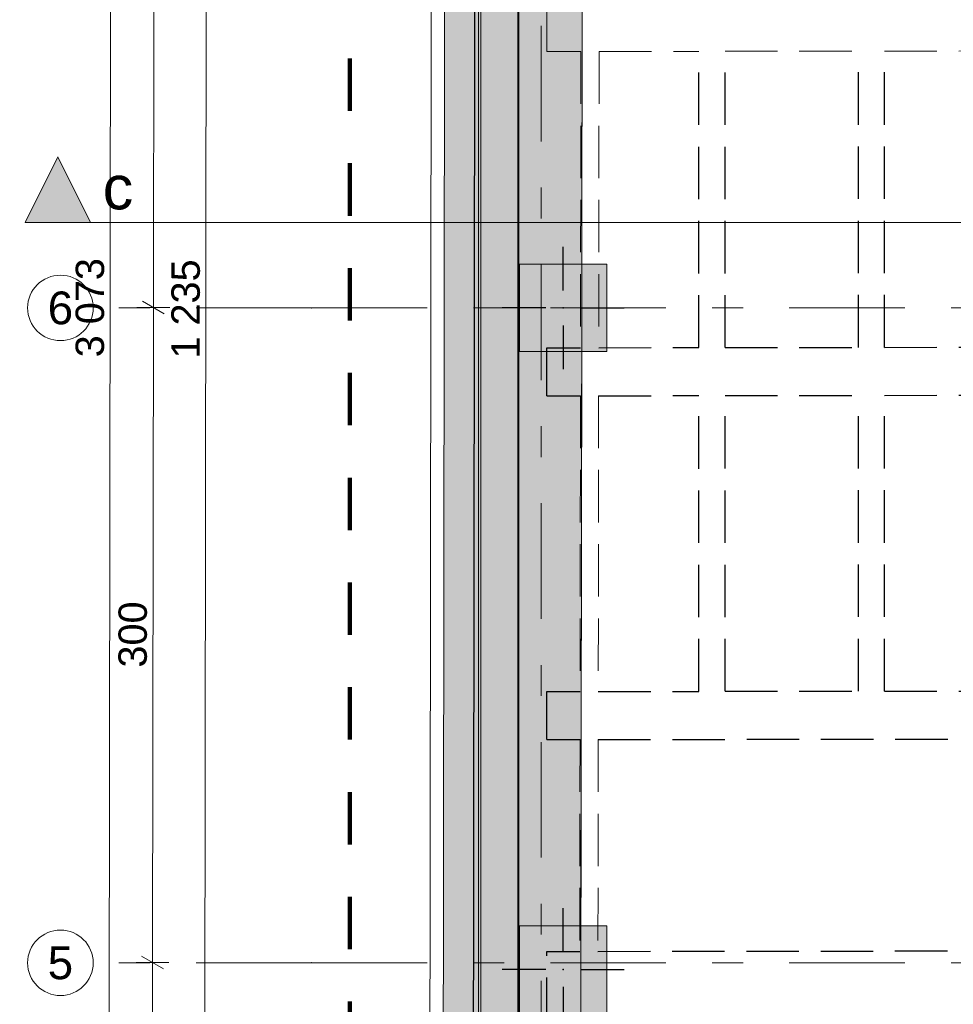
# Model space of a CAD drawing. Header units: centimetres. Extents: x -204 to 5262, y -330 to 4352.
# Tile 8 of 18: x -197 to 231, y 1215 to 1666. Entities that reach past the tile are written whole.
import ezdxf
from ezdxf.enums import TextEntityAlignment as Align

# ---------------------------------------------------------------- set-up
doc = ezdxf.new("R2010")
doc.units = ezdxf.units.CM
doc.header["$MEASUREMENT"] = 0
for name, pattern in [('Krawędzie ukryte', [34, 24, -10]), ('Przerywana', [48, 24, -24]), ('Przerywana podwójnie', [109.361107, 52.916665, -21.166666, 14.111111, -21.166666])]:
    doc.linetypes.add(name, pattern=pattern)
doc.layers.add('103-Z Zakres opracowania_Nr_pióra__255', color=7, linetype='Continuous', lineweight=140, true_color=0x00a400)
doc.layers.add('280-A Dachy Powłoki_Nr_pióra__92', color=7, linetype='Continuous', lineweight=20, true_color=0xdfdfdf)
for name, color, linetype in [('280-A Dachy Powłoki', 7, 'Continuous'), ('299-A Wymiary Opisy', 7, 'Continuous'), ('410-K Osie główne', 7, 'Continuous'), ('420-K Ściany', 7, 'Continuous'), ('440-K Słupy', 7, 'Continuous'), ('450-K Belki', 7, 'Continuous'), ('450-K Belki nośne', 7, 'Continuous'), ('460 - Stropy', 7, 'Continuous'), ('840-G Znaczniki ogólne', 7, 'Continuous')]:
    doc.layers.add(name, color=color, linetype=linetype)
for name, color, linetype, lineweight in [('280-A Dachy Powłoki_Nr_pióra__13', 7, 'Continuous', 25), ('299-A Wymiary Opisy_Nr_pióra__11', 7, 'Continuous', 0), ('410-K Osie główne_Nr_pióra__11', 7, 'Continuous', 0), ('410-K Osie główne_Nr_pióra__7', 7, 'Continuous', 20), ('420-K Ściany_Nr_pióra__27', 7, 'Continuous', 20), ('440-K Słupy_Nr_pióra__20', 255, 'Continuous', 30), ('440-K Słupy_Nr_pióra__28', 7, 'Continuous', 20), ('450-K Belki nośne_Nr_pióra__12', 7, 'Continuous', 13), ('450-K Belki nośne_Nr_pióra__13', 7, 'Continuous', 25), ('450-K Belki_Nr_pióra__13', 7, 'Continuous', 25), ('460 - Stropy_Nr_pióra__12', 7, 'Continuous', 13), ('460 - Stropy_Nr_pióra__69', 7, 'Continuous', 20), ('840-G Znaczniki ogólne_Nr_pióra__11', 7, 'Continuous', 0)]:
    doc.layers.add(name, color=color, linetype=linetype, lineweight=lineweight)
doc.styles.add('STYL_AUTOMATYCZNY_1', font='arial.ttf')
doc.styles.add('STYL_AUTOMATYCZNY_2', font='arial.ttf')
doc.dimstyles.new('STYL_AUTOMATYCZNY__1', dxfattribs={"dimtxt": 13, "dimasz": 7.6, "dimexe": 0.18, "dimexo": 0.0625, "dimgap": 0, "dimtad": 1, "dimdec": 0, "dimzin": 0, "dimdsep": 46, "dimtxsty": 'STYL_AUTOMATYCZNY_2', "dimblk": 'ARROWHEAD_2', "dimblk1": 'ARROWHEAD_2', "dimblk2": 'ARROWHEAD_2', "dimcen": 0.09, "dimclrd": 7, "dimclre": 7, "dimclrt": 7, "dimadec": 0, "dimazin": 0, "dimtfac": 1, "dimtdec": 4, "dimtmove": 0, "dimatfit": 3, "dimfxl": 0, "dimtolj": 1, "dimtzin": 0, "dimarcsym": 0})

# ---------------------------------------------------------------- blocks, each defined once
blk = doc.blocks.new('Belka_2_1', base_point=(62.57, 3006.65))
at = {"layer": '460 - Stropy_Nr_pióra__12', "color": 7, "linetype": 'Krawędzie ukryte', "lineweight": 13}
for p, q in [((60.32, 1651.27), (60.15, 1515.57)), ((68.64, 1651.28), (68.47, 1515.58)), ((60.12, 1493.57), (59.95, 1358.1)), ((68.45, 1493.58), (68.28, 1358.11)), ((59.92, 1336.1), (59.8, 1239.05)), ((68.25, 1336.11), (68.13, 1239.06))]:
    blk.add_line(p, q, dxfattribs=at)
at = {"layer": '460 - Stropy_Nr_pióra__69', "color": 7, "linetype": 'Continuous', "lineweight": 20}
blk.add_line((62.57, 3006.65), (58.87, 59.85), dxfattribs=at)
blk = doc.blocks.new('Ściana_1_1', base_point=(62.57, 3006.65))
at = {"layer": '420-K Ściany', "linetype": 'Continuous', "lineweight": 0, "true_color": 0x000000}
blk.add_hatch(color=18, dxfattribs=at).paths.add_polyline_path([(-1.51, 2150.28), (-3.06, 915.24), (32.2, 915.19), (32.2, 953.81), (59.99, 953.81), (60.31, 1210.81), (32.2, 1210.81), (32.2, 1250.81), (60.36, 1250.81), (60.69, 1513.81), (32.2, 1513.81), (32.2, 1553.81), (60.74, 1553.81), (61.07, 1813.81), (32.2, 1813.81), (32.2, 1853.81), (61.12, 1853.81), (61.45, 2113.81), (32.2, 2113.81), (32.2, 2150.24)])
at = {"layer": '420-K Ściany_Nr_pióra__27', "color": 7, "linetype": 'Continuous', "lineweight": 20, "flags": 128}
for points in [[(-1.51, 2150.28), (-3.06, 915.24)], [(60.74, 1553.81), (61.07, 1813.81)], [(60.36, 1250.81), (60.69, 1513.81)]]:
    blk.add_lwpolyline(points, dxfattribs=at)
blk = doc.blocks.new('Słup_5_1', base_point=(52.2, 1533.81))
at = {"layer": '440-K Słupy', "linetype": 'Continuous', "lineweight": 0, "true_color": 0x000000}
blk.add_hatch(color=18, dxfattribs=at).paths.add_polyline_path([(32.2, 1513.81), (72.2, 1513.81), (72.2, 1553.81), (32.2, 1553.81)])
at = {"layer": '440-K Słupy_Nr_pióra__20', "color": 255, "linetype": 'Continuous', "lineweight": 30}
for p, q in [((52.2, 1541.81), (52.2, 1561.81)), ((44.2, 1533.81), (24.2, 1533.81)), ((60.2, 1533.81), (80.2, 1533.81)), ((52.2, 1525.81), (52.2, 1505.81))]:
    blk.add_line(p, q, dxfattribs=at)
blk.add_point((52.2, 1533.81), dxfattribs=at)
at = {"layer": '440-K Słupy_Nr_pióra__28', "color": 7, "linetype": 'Continuous', "lineweight": 20, "flags": 128}
blk.add_lwpolyline([(32.2, 1513.81), (72.2, 1513.81), (72.2, 1553.81), (32.2, 1553.81)], close=True, dxfattribs=at)
blk = doc.blocks.new('Słup_6_1', base_point=(52.2, 1230.81))
at = {"layer": '440-K Słupy', "linetype": 'Continuous', "lineweight": 0, "true_color": 0x000000}
blk.add_hatch(color=18, dxfattribs=at).paths.add_polyline_path([(32.2, 1210.81), (72.2, 1210.81), (72.2, 1250.81), (32.2, 1250.81)])
at = {"layer": '440-K Słupy_Nr_pióra__20', "color": 255, "linetype": 'Continuous', "lineweight": 30}
for p, q in [((52.2, 1238.81), (52.2, 1258.81)), ((44.2, 1230.81), (24.2, 1230.81)), ((60.2, 1230.81), (80.2, 1230.81)), ((52.2, 1222.81), (52.2, 1202.81))]:
    blk.add_line(p, q, dxfattribs=at)
blk.add_point((52.2, 1230.81), dxfattribs=at)
at = {"layer": '440-K Słupy_Nr_pióra__28', "color": 7, "linetype": 'Continuous', "lineweight": 20, "flags": 128}
blk.add_lwpolyline([(32.2, 1210.81), (72.2, 1210.81), (72.2, 1250.81), (32.2, 1250.81)], close=True, dxfattribs=at)
blk = doc.blocks.new('Dach_1_1', base_point=(9.82, 58.42))
at = {"layer": '280-A Dachy Powłoki_Nr_pióra__13', "color": 7, "linetype": 'Continuous', "lineweight": 25, "flags": 128}
blk.add_lwpolyline([(9.82, 58.42), (13.46, 3007.65)], dxfattribs=at)
blk = doc.blocks.new('Dach_2_1', base_point=(-10.18, 59.91))
at = {"layer": '280-A Dachy Powłoki_Nr_pióra__92', "color": 254, "linetype": 'Continuous', "lineweight": 20, "true_color": 0xdfdfdf, "flags": 128}
for points in [[(-10.18, 59.91), (-6.55, 3006.84)], [(13.45, 3006.84), (13.45, 59.93)], [(14.52, 59.93), (14.52, 3006.84)], [(31.49, 59.91), (31.49, 3006.82)], [(31.84, 3006.82), (31.84, 59.91)]]:
    blk.add_lwpolyline(points, dxfattribs=at)
blk = doc.blocks.new('Standardowy znacznik osi[20]_1', base_point=(-163, 1233.81))
at = {"layer": '410-K Osie główne_Nr_pióra__11', "color": 7, "linetype": 'Przerywana podwójnie', "lineweight": 0}
for q in [(-163, 1233.81), (1039.92, 1233.81)]:
    blk.add_line((-63, 1233.81), q, dxfattribs=at)
blk.add_point((-63, 1233.81), dxfattribs=at)
blk.add_point((-63, 1233.81), dxfattribs=at)
at = {"layer": '410-K Osie główne_Nr_pióra__7', "color": 7, "linetype": 'Continuous', "lineweight": 20}
blk.add_circle((-178, 1233.81), 15, dxfattribs=at)
at = {"layer": '410-K Osie główne_Nr_pióra__11', "color": 7, "lineweight": 0, "style": 'STYL_AUTOMATYCZNY_1'}
for tag, p in [('AC_MarkerText_1_0', (-178, 1241.31)), ('AC_MarkerText_1_1', (1154.92, 1241.31))]:
    blk.add_attdef(tag, text='', height=15, dxfattribs=at).set_placement(p, align=Align.TOP_CENTER)
blk = doc.blocks.new('Standardowy znacznik osi[21]_1', base_point=(-163, 1533.81))
at = {"layer": '410-K Osie główne_Nr_pióra__11', "color": 7, "linetype": 'Przerywana podwójnie', "lineweight": 0}
for q in [(-163, 1533.81), (1039.92, 1533.81)]:
    blk.add_line((-63, 1533.81), q, dxfattribs=at)
blk.add_point((-63, 1533.81), dxfattribs=at)
blk.add_point((-63, 1533.81), dxfattribs=at)
at = {"layer": '410-K Osie główne_Nr_pióra__7', "color": 7, "linetype": 'Continuous', "lineweight": 20}
blk.add_circle((-178, 1533.81), 15, dxfattribs=at)
at = {"layer": '410-K Osie główne_Nr_pióra__11', "color": 7, "lineweight": 0, "style": 'STYL_AUTOMATYCZNY_1'}
for tag, p in [('AC_MarkerText_1_0', (-178, 1541.31)), ('AC_MarkerText_1_1', (1154.92, 1541.31))]:
    blk.add_attdef(tag, text='', height=15, dxfattribs=at).set_placement(p, align=Align.TOP_CENTER)
blk = doc.blocks.new('Standardowy znacznik osi[27]_1', base_point=(42.06, 3403.44))
at = {"layer": '410-K Osie główne_Nr_pióra__11', "color": 7, "linetype": 'Przerywana podwójnie', "lineweight": 0}
blk.add_line((42.06, 3303.44), (42.06, -165.65), dxfattribs=at)
at = {"layer": '410-K Osie główne_Nr_pióra__11', "color": 7, "lineweight": 0, "style": 'STYL_AUTOMATYCZNY_1'}
for tag, p in [('AC_MarkerText_1_0', (42.06, 3425.94)), ('AC_MarkerText_1_1', (42.06, -273.15))]:
    blk.add_attdef(tag, text='', height=15, rotation=360, dxfattribs=at).set_placement(p, align=Align.TOP_CENTER)
blk = doc.blocks.new('Belka_19_1', base_point=(44.73, 1221.03))
at = {"layer": '450-K Belki nośne_Nr_pióra__13', "color": 7, "linetype": 'Krawędzie ukryte', "lineweight": 25}
for p, q in [((44.71, 1239.03), (59.8, 1239.05)), ((44.75, 1203.03), (44.71, 1239.03)), ((68.13, 1239.06), (642.42, 1239.78)), ((642.47, 1203.78), (642.42, 1239.78)), ((44.75, 1203.03), (59.76, 1203.05)), ((68.08, 1203.06), (110.51, 1203.11)), ((122.47, 1203.13), (183.53, 1203.21)), ((195.49, 1203.22), (256.94, 1203.3)), ((268.89, 1203.31), (329.99, 1203.39)), ((341.95, 1203.4), (401.71, 1203.48)), ((413.67, 1203.49), (474.99, 1203.57)), ((486.94, 1203.59), (547.59, 1203.66)), ((559.54, 1203.68), (642.47, 1203.78))]:
    blk.add_line(p, q, dxfattribs=at)
blk = doc.blocks.new('Belka_20_1', base_point=(44.73, 1347.08))
at = {"layer": '450-K Belki nośne_Nr_pióra__13', "color": 7, "linetype": 'Krawędzie ukryte', "lineweight": 25}
for p, q in [((44.71, 1358.08), (59.95, 1358.1)), ((44.74, 1336.08), (44.71, 1358.08)), ((68.28, 1358.11), (114.35, 1358.16)), ((126.3, 1358.18), (187.37, 1358.26)), ((199.32, 1358.27), (260.75, 1358.35)), ((272.7, 1358.36), (333.81, 1358.44)), ((345.76, 1358.45), (405.53, 1358.53)), ((417.48, 1358.54), (478.82, 1358.62)), ((490.78, 1358.64), (551.42, 1358.71)), ((563.38, 1358.73), (642.43, 1358.83)), ((642.46, 1336.83), (642.43, 1358.83)), ((44.74, 1336.08), (59.92, 1336.1)), ((68.25, 1336.11), (411.18, 1336.54)), ((417.48, 1336.54), (642.46, 1336.83))]:
    blk.add_line(p, q, dxfattribs=at)
blk = doc.blocks.new('Belka_21_1', base_point=(44.73, 1662.25))
at = {"layer": '450-K Belki nośne_Nr_pióra__12', "color": 7, "linetype": 'Krawędzie ukryte', "lineweight": 13}
for p, q in [((68.67, 1673.28), (114.35, 1673.34)), ((126.3, 1673.35), (187.37, 1673.43)), ((199.32, 1673.45), (260.75, 1673.52)), ((272.7, 1673.54), (333.81, 1673.61)), ((345.76, 1673.63), (405.53, 1673.7)), ((417.48, 1673.72), (478.82, 1673.8)), ((490.78, 1673.81), (551.42, 1673.89)), ((563.38, 1673.9), (642.43, 1674)), ((642.46, 1652), (642.43, 1674)), ((44.71, 1673.25), (60.35, 1673.27)), ((44.74, 1651.25), (44.71, 1673.25)), ((44.74, 1651.25), (60.32, 1651.27)), ((68.64, 1651.28), (114.35, 1651.34)), ((126.3, 1651.35), (187.37, 1651.43)), ((199.32, 1651.45), (260.75, 1651.52)), ((272.7, 1651.54), (333.81, 1651.61)), ((345.76, 1651.63), (405.53, 1651.7)), ((417.48, 1651.72), (478.82, 1651.8)), ((490.78, 1651.81), (642.46, 1652))]:
    blk.add_line(p, q, dxfattribs=at)
blk = doc.blocks.new('Belka_22_1', base_point=(44.73, 1504.55))
at = {"layer": '450-K Belki nośne_Nr_pióra__13', "color": 7, "linetype": 'Krawędzie ukryte', "lineweight": 25}
for p, q in [((44.71, 1515.55), (60.15, 1515.57)), ((44.74, 1493.55), (44.71, 1515.55)), ((68.47, 1515.58), (114.35, 1515.64)), ((126.3, 1515.65), (187.37, 1515.73)), ((199.32, 1515.74), (260.75, 1515.82)), ((272.7, 1515.84), (333.81, 1515.91)), ((345.76, 1515.93), (405.53, 1516)), ((417.48, 1516.02), (478.82, 1516.09)), ((490.78, 1516.11), (642.43, 1516.3)), ((642.46, 1494.3), (642.43, 1516.3)), ((44.74, 1493.55), (60.12, 1493.57)), ((68.45, 1493.58), (114.35, 1493.64)), ((126.3, 1493.65), (187.37, 1493.73)), ((199.32, 1493.74), (260.75, 1493.82)), ((272.7, 1493.83), (333.81, 1493.91)), ((345.76, 1493.93), (405.53, 1494)), ((417.48, 1494.02), (478.82, 1494.09)), ((490.78, 1494.11), (551.42, 1494.18)), ((563.38, 1494.2), (642.46, 1494.3))]:
    blk.add_line(p, q, dxfattribs=at)
blk = doc.blocks.new('Belka_136_1', base_point=(120, 1502.24))
at = {"layer": '450-K Belki_Nr_pióra__13', "color": 7, "linetype": 'Krawędzie ukryte', "lineweight": 25}
for p, q in [((114.35, 1515.64), (114.35, 1651.34)), ((126.3, 1515.65), (126.3, 1651.35))]:
    blk.add_line(p, q, dxfattribs=at)
blk = doc.blocks.new('Belka_137_1', base_point=(193.02, 1497.58))
at = {"layer": '450-K Belki_Nr_pióra__13', "color": 7, "linetype": 'Krawędzie ukryte', "lineweight": 25}
for p, q in [((187.37, 1515.73), (187.37, 1651.43)), ((199.32, 1515.74), (199.32, 1651.45))]:
    blk.add_line(p, q, dxfattribs=at)
blk = doc.blocks.new('Belka_142_1', base_point=(120, 1341.49))
at = {"layer": '450-K Belki_Nr_pióra__13', "color": 7, "linetype": 'Krawędzie ukryte', "lineweight": 25}
for p, q in [((114.35, 1358.16), (114.35, 1493.64)), ((126.3, 1358.18), (126.3, 1493.65))]:
    blk.add_line(p, q, dxfattribs=at)
blk = doc.blocks.new('Belka_143_1', base_point=(193.02, 1338.16))
at = {"layer": '450-K Belki_Nr_pióra__13', "color": 7, "linetype": 'Krawędzie ukryte', "lineweight": 25}
for p, q in [((187.37, 1358.26), (187.37, 1493.73)), ((199.32, 1358.27), (199.32, 1493.74))]:
    blk.add_line(p, q, dxfattribs=at)
blk = doc.blocks.new('*D236')
at = {"layer": '299-A Wymiary Opisy_Nr_pióra__11', "color": 7, "linetype": 'Continuous', "lineweight": 0}
for p, q in [((-142.2, 2133.94), (-127.2, 2133.92)), ((-129.7, 2131.04), (-139.7, 2136.83)), ((-134.7, 2133.93), (-135.08, 1833.93)), ((-130.08, 1831.04), (-140.07, 1836.82)), ((-142.58, 1833.94), (-127.58, 1833.92)), ((-135.08, 1833.93), (-135.45, 1533.94))]:
    blk.add_line(p, q, dxfattribs=at)
at = {"layer": '299-A Wymiary Opisy_Nr_pióra__11', "color": 7, "lineweight": 0, "insert": (-137.51, 1969.06), "char_height": 13, "attachment_point": 7, "rotation": 89.928, "style": 'STYL_AUTOMATYCZNY_2'}
blk.add_mtext('\\A1;{\\pql;\\fArial|b0|i0|c238|p0;\\W1.000000;300}', dxfattribs=at)
blk = doc.blocks.new('ARROWHEAD_2')
at = {"color": 0, "linetype": 'Continuous', "lineweight": 0}
for p, q in [((-0.378, -0.655), (0.378, 0.655)), ((0, 0), (-1, 0))]:
    blk.add_line(p, q, dxfattribs=at)
blk = doc.blocks.new('*D237')
at = {"layer": '299-A Wymiary Opisy_Nr_pióra__11', "color": 7, "linetype": 'Continuous', "lineweight": 0}
for p, q in [((-130.08, 1831.04), (-140.07, 1836.82)), ((-135.08, 1833.93), (-135.45, 1533.94)), ((-130.46, 1531.04), (-140.45, 1536.83))]:
    blk.add_line(p, q, dxfattribs=at)
at = {"layer": '299-A Wymiary Opisy_Nr_pióra__11', "color": 7, "lineweight": 0, "insert": (-137.88, 1669.06), "char_height": 13, "attachment_point": 7, "rotation": 89.928, "style": 'STYL_AUTOMATYCZNY_2'}
blk.add_mtext('\\A1;{\\pql;\\fArial|b0|i0|c238|p0;\\W1.000000;300}', dxfattribs=at)
blk = doc.blocks.new('*D238')
at = {"layer": '299-A Wymiary Opisy_Nr_pióra__11', "color": 7, "linetype": 'Continuous', "lineweight": 0}
for p, q in [((-135.08, 1833.93), (-135.45, 1533.94)), ((-142.95, 1533.94), (-127.95, 1533.93)), ((-130.46, 1531.04), (-140.45, 1536.83)), ((-135.45, 1533.94), (-135.83, 1233.93)), ((-130.83, 1231.04), (-140.83, 1236.82))]:
    blk.add_line(p, q, dxfattribs=at)
at = {"layer": '299-A Wymiary Opisy_Nr_pióra__11', "color": 7, "lineweight": 0, "insert": (-138.26, 1369.06), "char_height": 13, "attachment_point": 7, "rotation": 89.928, "style": 'STYL_AUTOMATYCZNY_2'}
blk.add_mtext('\\A1;{\\pql;\\fArial|b0|i0|c238|p0;\\W1.000000;300}', dxfattribs=at)
blk = doc.blocks.new('*D239')
at = {"layer": '299-A Wymiary Opisy_Nr_pióra__11', "color": 7, "linetype": 'Continuous', "lineweight": 0}
for p, q in [((-135.45, 1533.94), (-135.83, 1233.93)), ((-130.83, 1231.04), (-140.83, 1236.82)), ((-143.33, 1233.94), (-128.33, 1233.92)), ((-135.83, 1233.93), (-136.21, 933.93)), ((-143.71, 933.94), (-128.71, 933.92)), ((-131.21, 931.04), (-141.2, 936.82)), ((-136.21, 933.93), (-136.58, 633.94))]:
    blk.add_line(p, q, dxfattribs=at)
at = {"layer": '299-A Wymiary Opisy_Nr_pióra__11', "color": 7, "lineweight": 0, "insert": (-138.64, 1069.06), "char_height": 13, "attachment_point": 7, "rotation": 89.928, "style": 'STYL_AUTOMATYCZNY_2'}
blk.add_mtext('\\A1;{\\pql;\\fArial|b0|i0|c238|p0;\\W1.000000;300}', dxfattribs=at)
blk = doc.blocks.new('*D244')
at = {"layer": '299-A Wymiary Opisy_Nr_pióra__11', "color": 7, "linetype": 'Continuous', "lineweight": 0}
for p, q in [((-148.32, 3066.95), (-158.31, 3072.74)), ((-153.31, 3074.73), (-153.31, 3069.84)), ((-160.81, 3069.85), (-145.81, 3069.83)), ((-153.31, 3069.84), (-157.17, -2.88)), ((-162.17, 0.02), (-152.18, -5.77)), ((-164.67, -2.87), (-149.67, -2.89)), ((-157.17, -2.88), (-157.18, -7.77))]:
    blk.add_line(p, q, dxfattribs=at)
at = {"layer": '299-A Wymiary Opisy_Nr_pióra__11', "color": 7, "lineweight": 0, "insert": (-157.87, 1511.18), "char_height": 13, "attachment_point": 7, "rotation": 89.928, "style": 'STYL_AUTOMATYCZNY_2'}
blk.add_mtext('\\A1;{\\pql;\\fArial|b0|i0|c238|p0;\\W1.000000;3\xa0073}', dxfattribs=at)
blk = doc.blocks.new('*D249')
at = {"layer": '299-A Wymiary Opisy_Nr_pióra__11', "color": 7, "linetype": 'Continuous', "lineweight": 0}
for p, q in [((-105.33, 2400.52), (-115.32, 2406.31)), ((-110.32, 2403.42), (-110.64, 2150.42)), ((-105.64, 2147.52), (-115.64, 2153.31)), ((-118.14, 2150.43), (-103.14, 2150.41)), ((-110.64, 2150.42), (-112.19, 915.38))]:
    blk.add_line(p, q, dxfattribs=at)
at = {"layer": '299-A Wymiary Opisy_Nr_pióra__11', "color": 7, "lineweight": 0, "insert": (-113.1, 2262.05), "char_height": 13, "attachment_point": 7, "rotation": 89.928, "style": 'STYL_AUTOMATYCZNY_2'}
blk.add_mtext('\\A1;{\\pql;\\fArial|b0|i0|c238|p0;\\W1.000000;253}', dxfattribs=at)
blk = doc.blocks.new('*D250')
at = {"layer": '299-A Wymiary Opisy_Nr_pióra__11', "color": 7, "linetype": 'Continuous', "lineweight": 0}
for p, q in [((-105.64, 2147.52), (-115.64, 2153.31)), ((-110.64, 2150.42), (-112.19, 915.38)), ((-107.19, 912.48), (-117.19, 918.27)), ((-119.69, 915.39), (-104.69, 915.37)), ((-112.19, 915.38), (-112.51, 662.38))]:
    blk.add_line(p, q, dxfattribs=at)
at = {"layer": '299-A Wymiary Opisy_Nr_pióra__11', "color": 7, "lineweight": 0, "insert": (-114.04, 1510.59), "char_height": 13, "attachment_point": 7, "rotation": 89.928, "style": 'STYL_AUTOMATYCZNY_2'}
blk.add_mtext('\\A1;{\\pql;\\fArial|b0|i0|c238|p0;\\W1.000000;1\xa0235}', dxfattribs=at)
blk = doc.blocks.new('*D257')
at = {"layer": '299-A Wymiary Opisy_Nr_pióra__11', "color": 7, "linetype": 'Continuous', "lineweight": 0}
for p, q in [((-4.25, -35.54), (-4.23, -20.54)), ((-1.35, -23.04), (-7.14, -33.04)), ((-9.13, -28.04), (-4.24, -28.04)), ((-4.24, -28.04), (164.14, -28.25))]:
    blk.add_line(p, q, dxfattribs=at)
blk = doc.blocks.new('*D258')
at = {"layer": '299-A Wymiary Opisy_Nr_pióra__11', "color": 7, "linetype": 'Continuous', "lineweight": 0}
for p, q in [((-1.35, -23.04), (-7.14, -33.04)), ((-4.24, -28.04), (164.14, -28.25))]:
    blk.add_line(p, q, dxfattribs=at)
blk = doc.blocks.new('*D259')
at = {"layer": '299-A Wymiary Opisy_Nr_pióra__11', "color": 7, "linetype": 'Continuous', "lineweight": 0}
for p, q in [((164.13, -35.75), (164.15, -20.75)), ((-1.35, -23.04), (-7.14, -33.04)), ((167.03, -23.26), (161.24, -33.25)), ((-4.24, -28.04), (164.14, -28.25)), ((164.14, -28.25), (504.14, -28.68))]:
    blk.add_line(p, q, dxfattribs=at)
at = {"layer": '299-A Wymiary Opisy_Nr_pióra__11', "color": 7, "lineweight": 0, "insert": (65.08, -25.53), "char_height": 13, "attachment_point": 7, "rotation": 359.928, "style": 'STYL_AUTOMATYCZNY_2'}
blk.add_mtext('\\A1;{\\pql;\\fArial|b0|i0|c238|p0;\\W1.000000;168}', dxfattribs=at)
blk = doc.blocks.new('Płaszczyzna odcinająca_2_1', base_point=(-179.17, 1572.99))
at = {"layer": '840-G Znaczniki ogólne', "linetype": 'Continuous', "lineweight": 0, "true_color": 0x000000}
blk.add_hatch(color=18, dxfattribs=at).paths.add_polyline_path([(-194.17, 1572.99), (-164.17, 1572.99), (-179.17, 1602.99)])
at = {"layer": '840-G Znaczniki ogólne_Nr_pióra__11', "color": 7, "linetype": 'Continuous', "lineweight": 0}
blk.add_line((-164.17, 1572.99), (1247.5, 1572.99), dxfattribs=at)
at = {"layer": '840-G Znaczniki ogólne_Nr_pióra__11', "color": 7, "linetype": 'Continuous', "lineweight": 0, "flags": 128}
blk.add_lwpolyline([(-194.17, 1572.99), (-164.17, 1572.99), (-179.17, 1602.99)], close=True, dxfattribs=at)
at = {"layer": '840-G Znaczniki ogólne_Nr_pióra__11', "color": 7, "lineweight": 0, "insert": (-144.67, 1578.67), "char_height": 20, "attachment_point": 9, "style": 'STYL_AUTOMATYCZNY_2'}
blk.add_mtext('\\A1;{\\pqr;\\pt0;\\fArial|b0|i0|c238|p0;\\W1.000000;c}', dxfattribs=at)

msp = doc.modelspace()

# ---------------------------------------------------------------- linework, layer by layer
at = {"layer": '103-Z Zakres opracowania_Nr_pióra__255', "color": 94, "linetype": 'Przerywana', "lineweight": 140, "true_color": 0x00a400}
msp.add_lwpolyline([(-45.53, 3079.63), (654.37, 3079.63), (654.37, 2747.81), (654.37, 2276.77), (655.29, 2276.77), (655.29, -103.95), (-45.53, -103.95)], close=True, dxfattribs=at)

# ---------------------------------------------------------------- block references
at = {"layer": '280-A Dachy Powłoki', "color": 254, "linetype": 'Continuous', "lineweight": 20, "true_color": 0xdfdfdf}
msp.add_blockref('Dach_2_1', (-10.18, 59.91), dxfattribs=at)
at = {"layer": '280-A Dachy Powłoki', "color": 7, "linetype": 'Continuous', "lineweight": 25}
msp.add_blockref('Dach_1_1', (9.82, 58.42), dxfattribs=at)
at = {"layer": '410-K Osie główne', "color": 7, "linetype": 'Continuous', "lineweight": 20}
msp.add_blockref('Standardowy znacznik osi[27]_1', (42.06, 3403.44), dxfattribs=at)
ref = msp.add_blockref('Standardowy znacznik osi[21]_1', (-163, 1533.81), dxfattribs=at)
ref.add_attrib('AC_MarkerText_1', '6', dxfattribs={"layer": '410-K Osie główne_Nr_pióra__11', "color": 7, "lineweight": 0, "height": 15, "style": 'STYL_AUTOMATYCZNY_1'}).set_placement((-178, 1541.31), align=Align.TOP_CENTER)
ref = msp.add_blockref('Standardowy znacznik osi[20]_1', (-163, 1233.81), dxfattribs=at)
ref.add_attrib('AC_MarkerText_1', '5', dxfattribs={"layer": '410-K Osie główne_Nr_pióra__11', "color": 7, "lineweight": 0, "height": 15, "style": 'STYL_AUTOMATYCZNY_1'}).set_placement((-178, 1241.31), align=Align.TOP_CENTER)
at = {"layer": '420-K Ściany', "color": 7, "lineweight": 20}
msp.add_blockref('Ściana_1_1', (62.57, 3006.65), dxfattribs=at)
at = {"layer": '440-K Słupy', "color": 7, "lineweight": 20}
for name, p in [('Słup_5_1', (52.2, 1533.81)), ('Słup_6_1', (52.2, 1230.81))]:
    msp.add_blockref(name, p, dxfattribs=at)
at = {"layer": '450-K Belki', "color": 7, "lineweight": 25}
for name, p in [('Belka_136_1', (120, 1502.24)), ('Belka_137_1', (193.02, 1497.58)), ('Belka_142_1', (120, 1341.49)), ('Belka_143_1', (193.02, 1338.16))]:
    msp.add_blockref(name, p, dxfattribs=at)
at = {"layer": '450-K Belki nośne', "color": 7, "lineweight": 13}
msp.add_blockref('Belka_21_1', (44.73, 1662.25), dxfattribs=at)
at = {"layer": '450-K Belki nośne', "color": 7, "lineweight": 25}
for name, p in [('Belka_22_1', (44.73, 1504.55)), ('Belka_20_1', (44.73, 1347.08)), ('Belka_19_1', (44.73, 1221.03))]:
    msp.add_blockref(name, p, dxfattribs=at)
at = {"layer": '460 - Stropy', "color": 7, "lineweight": 13}
msp.add_blockref('Belka_2_1', (62.57, 3006.65), dxfattribs=at)
at = {"layer": '840-G Znaczniki ogólne', "color": 7, "lineweight": 0}
msp.add_blockref('Płaszczyzna odcinająca_2_1', (-179.17, 1572.99), dxfattribs=at)

# ---------------------------------------------------------------- dimensions: what is measured, and where the dimension line sits
at = {"layer": '299-A Wymiary Opisy', "color": 7, "linetype": 'Continuous', "lineweight": 0}
for base, p1, p2, angle, picture, middle, turn in [((-157.17, -2.88), (-0.35, 3069.65), (-4.21, -3.07), 269.928, '*D244', (-164.34, 1533.49), 89.928), ((-110.64, 2150.42), (-1.19, 2403.28), (-1.51, 2150.28), 269.928, '*D249', (-119.58, 2276.89), 89.928), ((-112.19, 915.38), (-1.51, 2150.28), (-3.06, 915.24), 269.928, '*D250', (-120.52, 1532.9), 89.928), ((-135.08, 1833.93), (-48.81, 2133.82), (-51.98, 1833.82), 269.928, '*D236', (-143.99, 1983.91), 89.928), ((-135.45, 1533.94), (-51.98, 1833.82), (-47.22, 1533.82), 269.928, '*D237', (-144.36, 1683.91), 89.928), ((-135.83, 1233.93), (-47.22, 1533.82), (-50.4, 1233.82), 269.928, '*D238', (-144.74, 1383.91), 89.928), ((-136.21, 933.93), (-50.4, 1233.82), (-51.98, 933.82), 269.928, '*D239', (-145.12, 1083.91), 89.928), ((-4.24, -28.04), (-4.21, -3.07), (-2.28, 1533.29), 359.928, '*D257', (-4.24, -18.94), 359.928), ((-4.24334638, -28.04131659), (-2.28195797, 1533.29037687), (-2.28195797, 1533.29037687), 359.92802348, '*D258', (-4.2429266, -18.94131027), 359.92802348), ((164.14, -28.25), (-2.28, 1533.29), (164.17, -3.28), 359.928, '*D259', (79.93, -19.05), 359.928)]:
    dim = msp.add_linear_dim(base=base, p1=p1, p2=p2, angle=angle, dimstyle='STYL_AUTOMATYCZNY__1', dxfattribs=at)
    dim.commit()
    dim.dimension.update_dxf_attribs({"geometry": picture, "text_midpoint": middle, "dimtype": 160, "text_rotation": turn})

doc.saveas('drawing.dxf')
